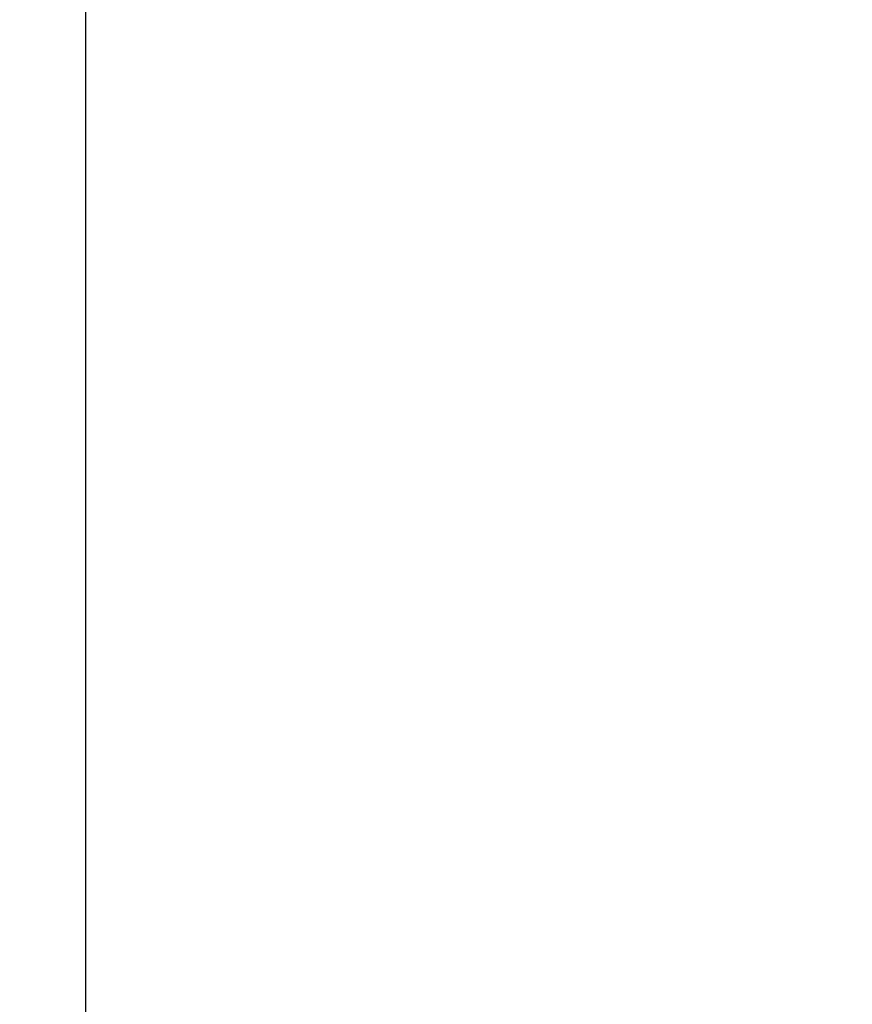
# Model space of a CAD drawing. Header units: inches. Extents: x -77 to 299, y -110 to 144.
# Tile 64 of 138: x 5.69143 to 5.69787, y -38.97022 to -38.9626. Entities that reach past the tile are written whole.
import ezdxf

# ---------------------------------------------------------------- set-up
doc = ezdxf.new("R2010")
doc.units = ezdxf.units.IN
doc.header["$MEASUREMENT"] = 0
doc.layers.get('DEFPOINTS').update_dxf_attribs({"color": 8})
doc.layers.add('DIN-M-S', color=8, linetype='Continuous')
doc.layers.add('SVD-M-D', color=42, linetype='Continuous')
doc.styles.get("Standard").update_dxf_attribs({"font": 'txt.shx'})
doc.dimstyles.get("Standard").update_dxf_attribs({"dimtxt": 0.18, "dimasz": 0.18, "dimexe": 0.18, "dimexo": 0.0625, "dimgap": 0.09, "dimtad": 0, "dimtih": 1, "dimtoh": 1, "dimdec": 4, "dimzin": 0, "dimdsep": 46, "dimtxsty": 'Standard', "dimcen": 0.09, "dimadec": 0, "dimazin": 0, "dimtfac": 1, "dimtdec": 4, "dimtofl": 0, "dimtmove": 0, "dimatfit": 3, "dimfxl": 0, "dimtolj": 1, "dimtzin": 0, "dimarcsym": 0})

# ---------------------------------------------------------------- blocks, each defined once
blk = doc.blocks.new('*D823')
at = {"layer": 'DEFPOINTS', "color": 0}
for p in [(5.1919382, -25.2735573), (21.2299676, -38.2735573), (21.2299676, -38.4636047)]:
    blk.add_point(p, dxfattribs=at)
at = {"layer": 'SVD-M-D', "color": 0, "lineweight": -2}
blk.add_line((21.2299676, -38.3048073), (21.2299676, -38.4636047), dxfattribs=at)
at = {"layer": 'SVD-M-D', "color": 0, "insert": (21.2299676, -38.7486047), "char_height": 0.09, "attachment_point": 5, "rotation": 90}
blk.add_mtext('\\A1;16.0380', dxfattribs=at)

msp = doc.modelspace()

# ---------------------------------------------------------------- linework, layer by layer
at = {"layer": 'DIN-M-S'}
msp.add_lwpolyline([(6.1919382, -39.7585573), (6.1519382, -39.7985573), (5.7319382, -39.7985573), (5.6919382, -39.7585573), (5.6919382, -38.2985573), (6.1919382, -38.2985573)], close=True, dxfattribs=at)

# ---------------------------------------------------------------- dimensions: what is measured, and where the dimension line sits
at = {"layer": 'SVD-M-D'}
dim = msp.add_ordinate_dim(feature_location=(21.2299676, -38.2735573), offset=(0, -0.1900474), dtype=1, origin=(5.1919382, -25.2735573), dimstyle='Standard', override={"dimscale": 0.5}, dxfattribs=at)
dim.commit()
dim.dimension.update_dxf_attribs({"geometry": '*D823', "text_midpoint": (21.2299676, -38.7486047)})

doc.saveas('drawing.dxf')
